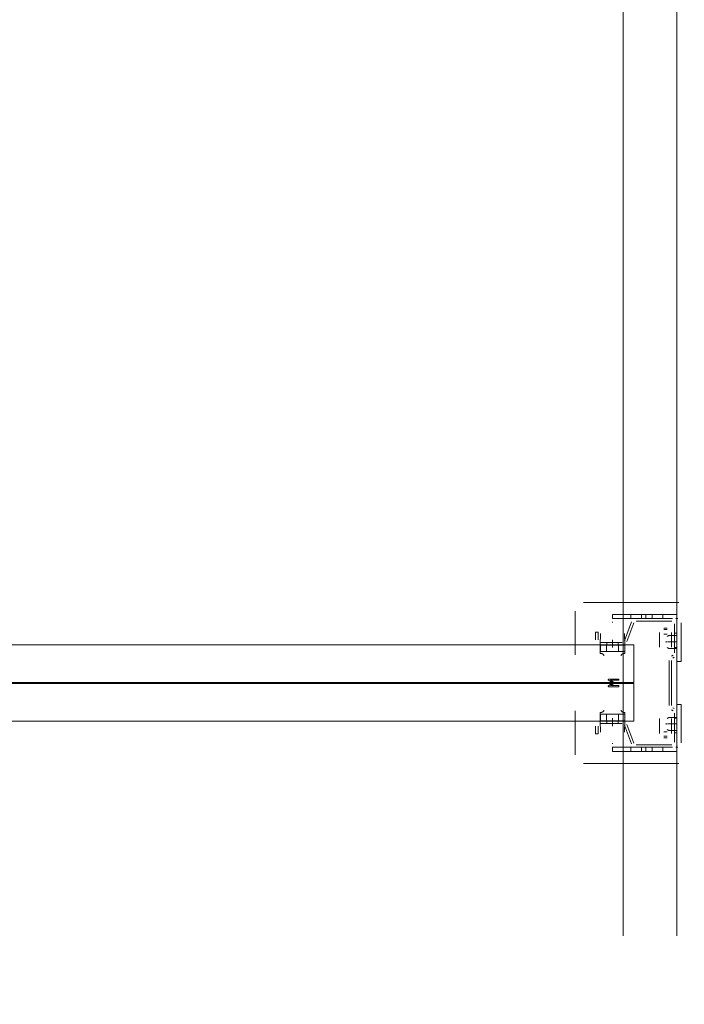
# Model space of a CAD drawing. Header units: millimetres. Extents: x -12989 to 357906, y -50379 to 30884.
# Tile 184 of 256: x 18595 to 19215, y 3251 to 4170. Entities that reach past the tile are written whole.
import ezdxf

# ---------------------------------------------------------------- set-up
doc = ezdxf.new("R2010")
doc.units = ezdxf.units.MM
doc.header["$MEASUREMENT"] = 0
doc.linetypes.add('MITTE2', pattern=[112.5, 75, -12.5, 12.5, -12.5])
doc.layers.add('Nowe_A_WYM_ZEWNETRZNE', color=7, linetype='Continuous')
for name, color, linetype, lineweight in [('Nowe_A_WYM_ZEWNETRZNE_Nr_pióra__1', 7, 'Continuous', 13), ('Nowe_A_WYM_ZEWNETRZNE_Nr_pióra__45', 7, 'Continuous', 15), ('Nowe_A_WYM_ZEWNETRZNE_Nr_pióra__85', 7, 'Continuous', 13), ('Nowe_REGAŁY_Nr_pióra__18', 9, 'Continuous', 13)]:
    doc.layers.add(name, color=color, linetype=linetype, lineweight=lineweight)
doc.styles.add('STYL_AUTOMATYCZNY_3', font='arial.ttf')
doc.dimstyles.new('STYL_AUTOMATYCZNY__1', dxfattribs={"dimtxt": 139.999998, "dimasz": 71.25, "dimexe": 0.18, "dimexo": 0.0625, "dimgap": 0, "dimtad": 1, "dimtih": 1, "dimtoh": 1, "dimdec": 0, "dimlfac": 0.1, "dimzin": 0, "dimdsep": 46, "dimtxsty": 'STYL_AUTOMATYCZNY_3', "dimblk": 'ARROWHEAD_6', "dimblk1": 'ARROWHEAD_6', "dimblk2": 'ARROWHEAD_6', "dimcen": 0.09, "dimse1": 1, "dimse2": 1, "dimclrd": 7, "dimclre": 7, "dimclrt": 7, "dimadec": 0, "dimazin": 0, "dimtfac": 1, "dimtdec": 4, "dimtmove": 0, "dimatfit": 3, "dimfxl": 0, "dimtolj": 1, "dimtzin": 0, "dimarcsym": 0})
doc.dimstyles.new('STYL_AUTOMATYCZNY__2', dxfattribs={"dimtxt": 139.999998, "dimasz": 71.25, "dimexe": 0.18, "dimexo": 0.0625, "dimgap": 0, "dimtad": 1, "dimdec": 0, "dimlfac": 0.1, "dimzin": 0, "dimdsep": 46, "dimtxsty": 'STYL_AUTOMATYCZNY_3', "dimblk": 'ARROWHEAD_6', "dimblk1": 'ARROWHEAD_6', "dimblk2": 'ARROWHEAD_6', "dimcen": 0.09, "dimse1": 1, "dimse2": 1, "dimclrd": 7, "dimclre": 7, "dimclrt": 7, "dimadec": 0, "dimazin": 0, "dimtfac": 1, "dimtdec": 4, "dimtmove": 0, "dimatfit": 3, "dimfxl": 0, "dimtolj": 1, "dimtzin": 0, "dimarcsym": 0})

# ---------------------------------------------------------------- blocks, each defined once
blk = doc.blocks.new('*D308')
at = {"layer": 'Nowe_A_WYM_ZEWNETRZNE_Nr_pióra__45', "color": 7, "linetype": 'Continuous', "lineweight": 15}
for p, q in [((37171.6, 187.5), (37246.6, 112.5)), ((37171.6, 37.5), (37246.6, -37.5))]:
    blk.add_line(p, q, dxfattribs=at)
at = {"layer": 'Nowe_A_WYM_ZEWNETRZNE_Nr_pióra__85', "color": 7, "linetype": 'Continuous', "lineweight": 13}
for p, q in [((37209.1, 150), (37209.1, 14850)), ((37279.42, 150), (37138.79, 150)), ((37209.1, 0), (37209.1, 150)), ((37279.42, 0), (37138.79, 0)), ((37209.1, -56.25), (37209.1, 0))]:
    blk.add_line(p, q, dxfattribs=at)
at = {"layer": 'Nowe_A_WYM_ZEWNETRZNE_Nr_pióra__1', "color": 7, "lineweight": 13, "insert": (37181.1, -251.06), "char_height": 140, "attachment_point": 7, "rotation": 90, "style": 'STYL_AUTOMATYCZNY_3'}
blk.add_mtext('\\A1;{\\pql;\\fArial|b0|i0|c238|p0;\\W1.000000;15}', dxfattribs=at)
blk = doc.blocks.new('ARROWHEAD_6')
at = {"color": 0, "linetype": 'Continuous', "lineweight": 0}
for p, q in [((-0.5, -0.5), (0.5, 0.5)), ((0, 0), (-1, 0))]:
    blk.add_line(p, q, dxfattribs=at)
blk = doc.blocks.new('*D310')
at = {"layer": 'Nowe_A_WYM_ZEWNETRZNE_Nr_pióra__45', "color": 7, "linetype": 'Continuous', "lineweight": 15}
for p, q in [((37171.6, 14887.5), (37246.6, 14812.5)), ((37171.6, 187.5), (37246.6, 112.5))]:
    blk.add_line(p, q, dxfattribs=at)
at = {"layer": 'Nowe_A_WYM_ZEWNETRZNE_Nr_pióra__85', "color": 7, "linetype": 'Continuous', "lineweight": 13}
for p, q in [((37209.1, 150), (37209.1, 14850)), ((37279.42, 150), (37138.79, 150)), ((37209.1, 0), (37209.1, 150))]:
    blk.add_line(p, q, dxfattribs=at)
at = {"layer": 'Nowe_A_WYM_ZEWNETRZNE_Nr_pióra__1', "color": 7, "lineweight": 13, "char_height": 140, "attachment_point": 7, "rotation": 90, "style": 'STYL_AUTOMATYCZNY_3'}
for s, insert in [('\\A1;{\\pql;\\fArial|b0|i0|c238|p0;\\W1.000000;15}', (37181.1, 14598.94)), ('\\A1;{\\pql;\\fArial|b0|i0|c238|p0;\\W1.000000;1\xa0470}', (37181.1, 7152.98))]:
    blk.add_mtext(s, dxfattribs=dict(at, insert=insert))
blk = doc.blocks.new('*D311')
at = {"layer": 'Nowe_A_WYM_ZEWNETRZNE_Nr_pióra__45', "color": 7, "linetype": 'Continuous', "lineweight": 15}
blk.add_line((37171.6, 14887.5), (37246.6, 14812.5), dxfattribs=at)
at = {"layer": 'Nowe_A_WYM_ZEWNETRZNE_Nr_pióra__85', "color": 7, "linetype": 'Continuous', "lineweight": 13}
blk.add_line((37209.1, 150), (37209.1, 14850), dxfattribs=at)
blk = doc.blocks.new('*D312')
at = {"layer": 'Nowe_A_WYM_ZEWNETRZNE_Nr_pióra__45', "color": 7, "linetype": 'Continuous', "lineweight": 15}
for p, q in [((37246.6, 14962.5), (37171.6, 15037.5)), ((37171.6, 14887.5), (37246.6, 14812.5))]:
    blk.add_line(p, q, dxfattribs=at)
at = {"layer": 'Nowe_A_WYM_ZEWNETRZNE_Nr_pióra__85', "color": 7, "linetype": 'Continuous', "lineweight": 13}
for p, q in [((37209.1, 15000), (37209.1, 15056.25)), ((37279.42, 15000), (37138.79, 15000)), ((37209.1, 14850), (37209.1, 15000)), ((37279.42, 14850), (37138.79, 14850)), ((37209.1, 150), (37209.1, 14850))]:
    blk.add_line(p, q, dxfattribs=at)
blk = doc.blocks.new('*D325')
at = {"layer": 'Nowe_A_WYM_ZEWNETRZNE_Nr_pióra__45', "color": 7, "linetype": 'Continuous', "lineweight": 15}
for p, q in [((5753.24, -1542.08), (5678.24, -1617.08)), ((36387.5, -1542.08), (36312.5, -1617.08))]:
    blk.add_line(p, q, dxfattribs=at)
at = {"layer": 'Nowe_A_WYM_ZEWNETRZNE_Nr_pióra__85', "color": 7, "linetype": 'Continuous', "lineweight": 13}
for p, q in [((5715.74, -1649.9), (5715.74, -1509.27)), ((36350, -1649.9), (36350, -1509.27)), ((5715.74, -1579.58), (36350, -1579.58))]:
    blk.add_line(p, q, dxfattribs=at)
at = {"layer": 'Nowe_A_WYM_ZEWNETRZNE_Nr_pióra__1', "color": 7, "lineweight": 13, "char_height": 140, "attachment_point": 7, "style": 'STYL_AUTOMATYCZNY_3'}
for s, insert in [('\\A1;{\\pql;\\fArial|b0|i0|c238|p0;\\W1.000000;3\xa0063}', (20685.85, -1551.58)), ('\\A1;{\\pql;\\fArial|b0|i0|c238|p0;\\W1.000000;15}', (36098.94, -1551.58))]:
    blk.add_mtext(s, dxfattribs=dict(at, insert=insert))
blk = doc.blocks.new('*D327')
at = {"layer": 'Nowe_A_WYM_ZEWNETRZNE_Nr_pióra__45', "color": 7, "linetype": 'Continuous', "lineweight": 15}
for p, q in [((36387.5, -1542.08), (36312.5, -1617.08)), ((36462.5, -1617.08), (36537.5, -1542.08))]:
    blk.add_line(p, q, dxfattribs=at)
at = {"layer": 'Nowe_A_WYM_ZEWNETRZNE_Nr_pióra__85', "color": 7, "linetype": 'Continuous', "lineweight": 13}
for p, q in [((36350, -1649.9), (36350, -1509.27)), ((36500, -1649.9), (36500, -1509.27)), ((5715.74, -1579.58), (36350, -1579.58)), ((36350, -1579.58), (36500, -1579.58)), ((36500, -1579.58), (36556.25, -1579.58))]:
    blk.add_line(p, q, dxfattribs=at)

msp = doc.modelspace()

# ---------------------------------------------------------------- linework, layer by layer
at = {"layer": 'Nowe_REGAŁY_Nr_pióra__18', "color": 9, "linetype": 'Continuous', "lineweight": 13}
for p, q in [((19158, 3314.99), (19158, 5706.99)), ((19208, 3314.99), (19208, 5706.99)), ((19121, 3625.99), (19210, 3625.99)), ((19121, 3625.99), (19210, 3625.99)), ((19113, 3577.14), (19113, 3617.99)), ((19113, 3577.14), (19113, 3617.99)), ((19208, 3614.99), (19148, 3614.99)), ((19148, 3610.99), (19148, 3614.99)), ((19148, 3610.99), (19204, 3610.99)), ((19165, 3610.99), (19165, 3614.99)), ((19170.13, 3610.99), (19203.25, 3610.99)), ((19170.13, 3610.99), (19203.25, 3610.99)), ((19175, 3610.99), (19175, 3614.99)), ((19179, 3610.99), (19179, 3614.99)), ((19185, 3610.99), (19185, 3614.99)), ((19195, 3610.99), (19195, 3614.99)), ((19207.1, 3610.99), (19208.9, 3610.99)), ((19207.1, 3610.99), (19208.9, 3610.99)), ((19208, 3610.09), (19208, 3611.89)), ((19208, 3610.09), (19208, 3611.89)), ((19147.77, 3607.54), (19148.23, 3607.54)), ((19147.77, 3607.54), (19148.23, 3607.54)), ((19159.3, 3590.38), (19165.66, 3607.86)), ((19159.3, 3590.38), (19165.66, 3607.86)), ((19167.78, 3607.09), (19161.41, 3589.61)), ((19167.78, 3607.09), (19161.41, 3589.61)), ((19203.25, 3608.74), (19170.13, 3608.74)), ((19203.25, 3608.74), (19170.13, 3608.74)), ((19195.9, 3602.11), (19199.1, 3602.11)), ((19195.9, 3602.11), (19199.1, 3602.11)), ((19196, 3600.74), (19199, 3600.74)), ((19196, 3600.74), (19199, 3600.74)), ((19205.75, 3579.03), (19205.75, 3606.24)), ((19205.75, 3579.03), (19205.75, 3606.24)), ((19208, 3606.99), (19208, 3570.99)), ((19208, 3606.24), (19208, 3579.03)), ((19208, 3606.24), (19208, 3579.03)), ((19212, 3570.99), (19212, 3606.99)), ((19132.25, 3598.49), (19134.5, 3598.49)), ((19132.25, 3591.24), (19132.25, 3598.49)), ((19132.25, 3598.49), (19134.5, 3598.49)), ((19132.25, 3591.24), (19132.25, 3598.49)), ((19134.5, 3598.49), (19134.5, 3591.24)), ((19134.5, 3598.49), (19134.5, 3591.24)), ((19136.5, 3586.25), (19136.88, 3597.02)), ((19136.5, 3586.25), (19136.88, 3597.02)), ((19159.12, 3597.02), (19159.5, 3586.25)), ((19159.12, 3597.02), (19159.5, 3586.25)), ((19191.9, 3585.91), (19191.9, 3598.11)), ((19191.9, 3585.91), (19191.9, 3598.11)), ((19192, 3597.91), (19192, 3593.67)), ((19192, 3597.91), (19192, 3593.67)), ((19192, 3587.09), (19192, 3593.67)), ((19192, 3587.09), (19192, 3593.67)), ((19196, 3596.5), (19199, 3596.5)), ((19196, 3596.5), (19199, 3596.5)), ((19199.08, 3594.3), (19200.45, 3595.29)), ((19208, 3595.29), (19200.45, 3595.29)), ((19203, 3593.67), (19203, 3597.91)), ((19203, 3593.67), (19203, 3597.91)), ((19203, 3593.67), (19203, 3587.09)), ((19203, 3593.67), (19203, 3587.09)), ((19203.1, 3598.11), (19203.1, 3585.91)), ((19203.1, 3598.11), (19203.1, 3585.91)), ((19205.75, 3597.49), (19208, 3597.49)), ((19205.75, 3597.49), (19208, 3597.49)), ((19136.49, 3579.74), (19136.49, 3586.25)), ((19136.49, 3586.25), (19136.5, 3586.25)), ((19136.49, 3579.74), (19136.49, 3586.25)), ((19136.49, 3586.25), (19136.5, 3586.25)), ((19136.53, 3582.01), (19136.53, 3578.55)), ((19136.53, 3582.01), (19136.53, 3578.55)), ((19136.64, 3580.45), (19136.64, 3586.25)), ((19137.05, 3586.25), (19136.64, 3586.25)), ((19136.64, 3580.45), (19136.64, 3586.25)), ((19137.05, 3586.25), (19136.64, 3586.25)), ((19137, 3588.74), (19156.95, 3588.74)), ((19137, 3588.74), (19156.95, 3588.74)), ((19156.95, 3586.49), (19137, 3586.49)), ((19156.95, 3586.49), (19137, 3586.49)), ((19137.05, 3586.25), (19147.94, 3586.25)), ((19137.05, 3586.25), (19147.94, 3586.25)), ((19142.5, 3586.25), (19142.5, 3580.25)), ((19142.5, 3586.25), (19142.5, 3580.25)), ((19142.85, 3586.49), (19142.85, 3588.74)), ((19142.85, 3586.49), (19142.85, 3588.74)), ((19148.06, 3586.25), (19147.94, 3586.25)), ((19148.06, 3586.25), (19147.94, 3586.25)), ((19148.06, 3586.25), (19158.95, 3586.25)), ((19148.06, 3586.25), (19158.95, 3586.25)), ((19153.15, 3586.49), (19153.15, 3588.74)), ((19153.15, 3586.49), (19153.15, 3588.74)), ((19153.5, 3586.25), (19153.5, 3580.25)), ((19153.5, 3586.25), (19153.5, 3580.25)), ((19159.36, 3586.25), (19158.95, 3586.25)), ((19159.36, 3586.25), (19158.95, 3586.25)), ((19159.36, 3586.25), (19159.36, 3580.45)), ((19159.36, 3586.25), (19159.36, 3580.45)), ((19159.47, 3578.56), (19159.47, 3582.02)), ((19159.47, 3578.56), (19159.47, 3582.02)), ((19159.5, 3586.25), (19159.51, 3586.25)), ((19159.5, 3586.25), (19159.51, 3586.25)), ((19159.51, 3586.25), (19159.51, 3579.75)), ((19159.51, 3586.25), (19159.51, 3579.75)), ((19191.99, 3585.91), (19191.9, 3585.91)), ((19191.99, 3585.91), (19191.9, 3585.91)), ((19191.99, 3584.25), (19191.99, 3585.91)), ((19191.99, 3584.25), (19191.99, 3585.91)), ((19192, 3584.25), (19191.99, 3584.25)), ((19192, 3584.25), (19191.99, 3584.25)), ((19192, 3584.26), (19192, 3587.09)), ((19192, 3584.26), (19192, 3587.09)), ((19192, 3584.26), (19192, 3584.25)), ((19192, 3584.26), (19192, 3584.25)), ((19198.13, 3589.88), (19198.13, 3588.6)), ((19200.45, 3583.19), (19199.08, 3584.18)), ((19208.03, 3589.24), (19199.18, 3589.24)), ((19208, 3583.19), (19200.45, 3583.19)), ((19203, 3584.26), (19203, 3587.09)), ((19203, 3584.26), (19203, 3587.09)), ((19203, 3584.25), (19203, 3584.26)), ((19203, 3584.25), (19203, 3584.26)), ((19203.01, 3584.25), (19203, 3584.25)), ((19203.01, 3584.25), (19203, 3584.25)), ((19203.01, 3585.91), (19203.01, 3584.25)), ((19203.1, 3585.91), (19203.01, 3585.91)), ((19203.01, 3585.91), (19203.01, 3584.25)), ((19203.1, 3585.91), (19203.01, 3585.91)), ((19208, 3583.99), (19205.75, 3583.99)), ((19208, 3583.99), (19205.75, 3583.99)), ((19208, 3583.49), (19205.75, 3583.49)), ((19208, 3583.49), (19205.75, 3583.49)), ((19137.05, 3580.25), (19136.64, 3580.25)), ((19137.05, 3580.25), (19136.64, 3580.25)), ((19147.94, 3580.25), (19137.05, 3580.25)), ((19147.94, 3580.25), (19137.05, 3580.25)), ((19148.06, 3580.25), (19147.94, 3580.25)), ((19148.06, 3580.25), (19147.94, 3580.25)), ((19158.95, 3580.25), (19148.06, 3580.25)), ((19158.95, 3580.25), (19148.06, 3580.25)), ((19159.36, 3580.25), (19158.95, 3580.25)), ((19159.36, 3580.25), (19158.95, 3580.25)), ((19203.13, 3576.07), (19204.5, 3576.87)), ((19203.13, 3576.07), (19204.5, 3576.87)), ((19205.63, 3574.92), (19204.25, 3574.12)), ((19205.63, 3574.92), (19204.25, 3574.12)), ((19200.75, 3530.02), (19200.75, 3571.96)), ((19200.75, 3530.02), (19200.75, 3571.96)), ((19203, 3571.96), (19203, 3530.02)), ((19203, 3571.96), (19203, 3530.02)), ((19212, 3570.99), (19208, 3570.99)), ((19144.5, 3554.49), (19153.5, 3554.49)), ((19144.5, 3554.49), (19153.5, 3554.49)), ((19148.09, 3550.99), (19144.22, 3553.56)), ((19148.09, 3550.99), (19144.22, 3553.56)), ((19144.25, 3548.43), (19148.09, 3550.99)), ((19144.25, 3548.43), (19148.09, 3550.99)), ((19153.5, 3547.49), (19144.5, 3547.49)), ((19153.5, 3547.49), (19144.5, 3547.49)), ((19146.14, 3553.48), (19149.19, 3551.45)), ((19153.5, 3553.48), (19146.14, 3553.48)), ((19146.14, 3553.48), (19149.19, 3551.45)), ((19153.5, 3553.48), (19146.14, 3553.48)), ((19149.19, 3550.52), (19146.14, 3548.49)), ((19149.19, 3550.52), (19146.14, 3548.49)), ((19146.14, 3548.49), (19153.5, 3548.49)), ((19146.14, 3548.49), (19153.5, 3548.49)), ((19204.25, 3527.85), (19205.63, 3527.06)), ((19204.25, 3527.85), (19205.63, 3527.06)), ((19208, 3494.99), (19208, 3530.99)), ((19212, 3530.99), (19208, 3530.99)), ((19212, 3530.99), (19212, 3494.99)), ((19113, 3483.99), (19113, 3524.84)), ((19113, 3483.99), (19113, 3524.84)), ((19136.49, 3515.73), (19136.49, 3522.24)), ((19136.49, 3515.73), (19136.49, 3522.24)), ((19136.64, 3521.73), (19136.64, 3515.73)), ((19137.05, 3521.73), (19136.64, 3521.73)), ((19136.64, 3521.73), (19136.64, 3515.73)), ((19137.05, 3521.73), (19136.64, 3521.73)), ((19137.05, 3521.73), (19147.94, 3521.73)), ((19137.05, 3521.73), (19147.94, 3521.73)), ((19142.5, 3515.73), (19142.5, 3521.73)), ((19142.5, 3515.73), (19142.5, 3521.73)), ((19148.06, 3521.73), (19147.94, 3521.73)), ((19148.06, 3521.73), (19147.94, 3521.73)), ((19148.06, 3521.73), (19158.95, 3521.73)), ((19148.06, 3521.73), (19158.95, 3521.73)), ((19153.5, 3515.73), (19153.5, 3521.73)), ((19153.5, 3515.73), (19153.5, 3521.73)), ((19159.36, 3521.73), (19158.95, 3521.73)), ((19159.36, 3521.73), (19158.95, 3521.73)), ((19159.36, 3521.53), (19159.36, 3515.73)), ((19159.36, 3521.53), (19159.36, 3515.73)), ((19159.47, 3519.96), (19159.47, 3523.42)), ((19159.47, 3519.96), (19159.47, 3523.42)), ((19159.51, 3522.23), (19159.51, 3515.73)), ((19159.51, 3522.23), (19159.51, 3515.73)), ((19191.99, 3516.06), (19191.99, 3517.73)), ((19191.99, 3517.73), (19192, 3517.73)), ((19191.99, 3516.06), (19191.99, 3517.73)), ((19191.99, 3517.73), (19192, 3517.73)), ((19192, 3517.73), (19192, 3517.72)), ((19192, 3517.73), (19192, 3517.72)), ((19192, 3517.72), (19192, 3514.89)), ((19192, 3517.72), (19192, 3514.89)), ((19200.45, 3518.79), (19199.08, 3517.8)), ((19208, 3518.79), (19200.45, 3518.79)), ((19203, 3517.73), (19203.01, 3517.73)), ((19203, 3517.72), (19203, 3517.73)), ((19203, 3517.73), (19203.01, 3517.73)), ((19203, 3517.72), (19203, 3517.73)), ((19203, 3517.72), (19203, 3514.89)), ((19203, 3517.72), (19203, 3514.89)), ((19203.01, 3517.73), (19203.01, 3516.06)), ((19203.01, 3517.73), (19203.01, 3516.06)), ((19204.5, 3525.11), (19203.13, 3525.91)), ((19204.5, 3525.11), (19203.13, 3525.91)), ((19205.75, 3495.74), (19205.75, 3522.95)), ((19205.75, 3495.74), (19205.75, 3522.95)), ((19205.75, 3518.49), (19208, 3518.49)), ((19205.75, 3518.49), (19208, 3518.49)), ((19205.75, 3517.99), (19208, 3517.99)), ((19205.75, 3517.99), (19208, 3517.99)), ((19208, 3522.95), (19208, 3495.74)), ((19208, 3522.95), (19208, 3495.74)), ((19132.25, 3503.49), (19132.25, 3510.74)), ((19132.25, 3503.49), (19132.25, 3510.74)), ((19134.5, 3510.74), (19134.5, 3503.49)), ((19134.5, 3510.74), (19134.5, 3503.49)), ((19136.5, 3515.73), (19136.49, 3515.73)), ((19136.5, 3515.73), (19136.49, 3515.73)), ((19136.88, 3504.96), (19136.5, 3515.73)), ((19136.88, 3504.96), (19136.5, 3515.73)), ((19137.05, 3515.73), (19136.64, 3515.73)), ((19137.05, 3515.73), (19136.64, 3515.73)), ((19137, 3515.49), (19156.95, 3515.49)), ((19137, 3515.49), (19156.95, 3515.49)), ((19156.95, 3513.24), (19137, 3513.24)), ((19156.95, 3513.24), (19137, 3513.24)), ((19147.94, 3515.73), (19137.05, 3515.73)), ((19147.94, 3515.73), (19137.05, 3515.73)), ((19142.85, 3513.24), (19142.85, 3515.49)), ((19142.85, 3513.24), (19142.85, 3515.49)), ((19148.06, 3515.73), (19147.94, 3515.73)), ((19148.06, 3515.73), (19147.94, 3515.73)), ((19158.95, 3515.73), (19148.06, 3515.73)), ((19158.95, 3515.73), (19148.06, 3515.73)), ((19153.15, 3513.24), (19153.15, 3515.49)), ((19153.15, 3513.24), (19153.15, 3515.49)), ((19159.36, 3515.73), (19158.95, 3515.73)), ((19159.36, 3515.73), (19158.95, 3515.73)), ((19159.5, 3515.73), (19159.12, 3504.96)), ((19159.5, 3515.73), (19159.12, 3504.96)), ((19165.66, 3494.11), (19159.3, 3511.59)), ((19165.66, 3494.11), (19159.3, 3511.59)), ((19159.51, 3515.73), (19159.5, 3515.73)), ((19159.51, 3515.73), (19159.5, 3515.73)), ((19161.41, 3512.36), (19167.78, 3494.88)), ((19161.41, 3512.36), (19167.78, 3494.88)), ((19191.9, 3503.86), (19191.9, 3516.06)), ((19191.9, 3516.06), (19191.99, 3516.06)), ((19191.9, 3503.86), (19191.9, 3516.06)), ((19191.9, 3516.06), (19191.99, 3516.06)), ((19192, 3514.89), (19192, 3508.31)), ((19192, 3514.89), (19192, 3508.31)), ((19192, 3508.31), (19192, 3504.06)), ((19192, 3508.31), (19192, 3504.06)), ((19198.13, 3512.1), (19198.13, 3513.38)), ((19208.03, 3512.74), (19199.18, 3512.74)), ((19203, 3508.31), (19203, 3514.89)), ((19203, 3508.31), (19203, 3514.89)), ((19203, 3504.06), (19203, 3508.31)), ((19203, 3504.06), (19203, 3508.31)), ((19203.01, 3516.06), (19203.1, 3516.06)), ((19203.01, 3516.06), (19203.1, 3516.06)), ((19203.1, 3516.06), (19203.1, 3503.86)), ((19203.1, 3516.06), (19203.1, 3503.86)), ((19134.5, 3503.49), (19132.25, 3503.49)), ((19134.5, 3503.49), (19132.25, 3503.49)), ((19199.1, 3499.86), (19195.9, 3499.86)), ((19199.1, 3499.86), (19195.9, 3499.86)), ((19196, 3505.48), (19199, 3505.48)), ((19196, 3505.48), (19199, 3505.48)), ((19196, 3501.24), (19199, 3501.24)), ((19196, 3501.24), (19199, 3501.24)), ((19199.08, 3507.68), (19200.45, 3506.69)), ((19208, 3506.69), (19200.45, 3506.69)), ((19208, 3504.49), (19205.75, 3504.49)), ((19208, 3504.49), (19205.75, 3504.49)), ((19148.23, 3494.44), (19147.77, 3494.44)), ((19148.23, 3494.44), (19147.77, 3494.44)), ((19148, 3490.99), (19204, 3490.99)), ((19148, 3490.99), (19148, 3486.99)), ((19165, 3490.99), (19165, 3486.99)), ((19170.13, 3493.24), (19203.25, 3493.24)), ((19170.13, 3493.24), (19203.25, 3493.24)), ((19203.25, 3490.99), (19170.13, 3490.99)), ((19203.25, 3490.99), (19170.13, 3490.99)), ((19175, 3490.99), (19175, 3486.99)), ((19179, 3490.99), (19179, 3486.99)), ((19185, 3490.99), (19185, 3486.99)), ((19195, 3490.99), (19195, 3486.99)), ((19207.1, 3490.99), (19208.9, 3490.99)), ((19207.1, 3490.99), (19208.9, 3490.99)), ((19208, 3490.09), (19208, 3491.89)), ((19208, 3490.09), (19208, 3491.89)), ((19208, 3486.99), (19148, 3486.99)), ((19210, 3475.99), (19121, 3475.99)), ((19210, 3475.99), (19121, 3475.99))]:
    msp.add_line(p, q, dxfattribs=at)
at = {"layer": 'Nowe_REGAŁY_Nr_pióra__18', "color": 9, "linetype": 'MITTE2', "lineweight": 13}
for p, q in [((19148, 3583.99), (19148, 3591.24)), ((19148, 3583.99), (19148, 3591.24)), ((19148, 3510.74), (19148, 3517.99)), ((19148, 3510.74), (19148, 3517.99))]:
    msp.add_line(p, q, dxfattribs=at)
at = {"layer": 'Nowe_REGAŁY_Nr_pióra__18', "color": 9, "linetype": 'Continuous', "lineweight": 13}
for points in [[(19168, 3551.49), (19168, 3586.49), (18148, 3586.49), (18148, 3551.49)], [(19168, 3551.49), (19168, 3586.49), (18148, 3586.49), (18148, 3551.49)], [(19168, 3515.49), (19168, 3550.49), (18148, 3550.49), (18148, 3515.49)], [(19168, 3515.49), (19168, 3550.49), (18148, 3550.49), (18148, 3515.49)]]:
    msp.add_lwpolyline(points, close=True, dxfattribs=at)
at = {"layer": 'Nowe_REGAŁY_Nr_pióra__18', "color": 9, "linetype": 'Continuous', "lineweight": 13, "flags": 128}
for points in [[(19136.64, 3586.25), (19136.63, 3586.22), (19136.62, 3586.18), (19136.62, 3586.12), (19136.61, 3586.05), (19136.61, 3585.96), (19136.6, 3585.86), (19136.59, 3585.74), (19136.59, 3585.61), (19136.58, 3585.46), (19136.58, 3585.3), (19136.57, 3585.13), (19136.57, 3584.94), (19136.57, 3584.73), (19136.56, 3584.51), (19136.56, 3584.28), (19136.55, 3584.04), (19136.55, 3583.78), (19136.54, 3583.51), (19136.54, 3583.23), (19136.54, 3582.94), (19136.53, 3582.64), (19136.53, 3582.33), (19136.53, 3582.01)], [(19136.64, 3586.25), (19136.63, 3586.22), (19136.62, 3586.18), (19136.62, 3586.12), (19136.61, 3586.05), (19136.61, 3585.96), (19136.6, 3585.86), (19136.59, 3585.74), (19136.59, 3585.61), (19136.58, 3585.46), (19136.58, 3585.3), (19136.57, 3585.13), (19136.57, 3584.94), (19136.57, 3584.73), (19136.56, 3584.51), (19136.56, 3584.28), (19136.55, 3584.04), (19136.55, 3583.78), (19136.54, 3583.51), (19136.54, 3583.23), (19136.54, 3582.94), (19136.53, 3582.64), (19136.53, 3582.33), (19136.53, 3582.01)], [(19159.36, 3586.25), (19159.37, 3586.22), (19159.38, 3586.18), (19159.38, 3586.12), (19159.39, 3586.05), (19159.39, 3585.97), (19159.4, 3585.86), (19159.4, 3585.75), (19159.41, 3585.61), (19159.42, 3585.47), (19159.42, 3585.31), (19159.43, 3585.13), (19159.43, 3584.94), (19159.43, 3584.74), (19159.44, 3584.52), (19159.44, 3584.29), (19159.45, 3584.05), (19159.45, 3583.79), (19159.46, 3583.52), (19159.46, 3583.24), (19159.46, 3582.96), (19159.47, 3582.65), (19159.47, 3582.34), (19159.47, 3582.02)], [(19159.36, 3586.25), (19159.37, 3586.22), (19159.38, 3586.18), (19159.38, 3586.12), (19159.39, 3586.05), (19159.39, 3585.97), (19159.4, 3585.86), (19159.4, 3585.75), (19159.41, 3585.61), (19159.42, 3585.47), (19159.42, 3585.31), (19159.43, 3585.13), (19159.43, 3584.94), (19159.43, 3584.74), (19159.44, 3584.52), (19159.44, 3584.29), (19159.45, 3584.05), (19159.45, 3583.79), (19159.46, 3583.52), (19159.46, 3583.24), (19159.46, 3582.96), (19159.47, 3582.65), (19159.47, 3582.34), (19159.47, 3582.02)], [(19136.53, 3578.55), (19136.53, 3578.68), (19136.53, 3578.81), (19136.54, 3578.93), (19136.54, 3579.04), (19136.54, 3579.16), (19136.55, 3579.26), (19136.55, 3579.36), (19136.56, 3579.46), (19136.56, 3579.55), (19136.57, 3579.64), (19136.57, 3579.72), (19136.57, 3579.8), (19136.58, 3579.87), (19136.58, 3579.94), (19136.59, 3579.99), (19136.59, 3580.05), (19136.6, 3580.09), (19136.61, 3580.14), (19136.61, 3580.17), (19136.62, 3580.2), (19136.62, 3580.22), (19136.63, 3580.24), (19136.63, 3580.25)], [(19136.53, 3578.55), (19136.53, 3578.68), (19136.53, 3578.81), (19136.54, 3578.93), (19136.54, 3579.04), (19136.54, 3579.16), (19136.55, 3579.26), (19136.55, 3579.36), (19136.56, 3579.46), (19136.56, 3579.55), (19136.57, 3579.64), (19136.57, 3579.72), (19136.57, 3579.8), (19136.58, 3579.87), (19136.58, 3579.94), (19136.59, 3579.99), (19136.59, 3580.05), (19136.6, 3580.09), (19136.61, 3580.14), (19136.61, 3580.17), (19136.62, 3580.2), (19136.62, 3580.22), (19136.63, 3580.24), (19136.63, 3580.25)], [(19136.53, 3578.55), (19136.75, 3578.55), (19136.98, 3578.53), (19137.2, 3578.51), (19137.42, 3578.48), (19137.64, 3578.44), (19137.85, 3578.39), (19138.06, 3578.33), (19138.26, 3578.27), (19138.45, 3578.2), (19138.63, 3578.11), (19138.81, 3578.02), (19138.97, 3577.92), (19139.13, 3577.82), (19139.27, 3577.7), (19139.4, 3577.58), (19139.52, 3577.45), (19139.63, 3577.32), (19139.72, 3577.18), (19139.8, 3577.03), (19139.87, 3576.88), (19139.92, 3576.72), (19139.96, 3576.57), (19139.98, 3576.41), (19139.99, 3576.25)], [(19136.53, 3578.55), (19136.75, 3578.55), (19136.98, 3578.53), (19137.2, 3578.51), (19137.42, 3578.48), (19137.64, 3578.44), (19137.85, 3578.39), (19138.06, 3578.33), (19138.26, 3578.27), (19138.45, 3578.2), (19138.63, 3578.11), (19138.81, 3578.02), (19138.97, 3577.92), (19139.13, 3577.82), (19139.27, 3577.7), (19139.4, 3577.58), (19139.52, 3577.45), (19139.63, 3577.32), (19139.72, 3577.18), (19139.8, 3577.03), (19139.87, 3576.88), (19139.92, 3576.72), (19139.96, 3576.57), (19139.98, 3576.41), (19139.99, 3576.25)], [(19156, 3576.25), (19156.01, 3576.41), (19156.03, 3576.57), (19156.07, 3576.73), (19156.12, 3576.88), (19156.18, 3577.03), (19156.26, 3577.18), (19156.36, 3577.32), (19156.46, 3577.46), (19156.58, 3577.59), (19156.72, 3577.71), (19156.86, 3577.82), (19157.02, 3577.93), (19157.18, 3578.03), (19157.36, 3578.12), (19157.54, 3578.2), (19157.74, 3578.28), (19157.94, 3578.34), (19158.14, 3578.4), (19158.36, 3578.45), (19158.57, 3578.49), (19158.79, 3578.52), (19159.02, 3578.54), (19159.25, 3578.55), (19159.47, 3578.56)], [(19156, 3576.25), (19156.01, 3576.41), (19156.03, 3576.57), (19156.07, 3576.73), (19156.12, 3576.88), (19156.18, 3577.03), (19156.26, 3577.18), (19156.36, 3577.32), (19156.46, 3577.46), (19156.58, 3577.59), (19156.72, 3577.71), (19156.86, 3577.82), (19157.02, 3577.93), (19157.18, 3578.03), (19157.36, 3578.12), (19157.54, 3578.2), (19157.74, 3578.28), (19157.94, 3578.34), (19158.14, 3578.4), (19158.36, 3578.45), (19158.57, 3578.49), (19158.79, 3578.52), (19159.02, 3578.54), (19159.25, 3578.55), (19159.47, 3578.56)], [(19159.47, 3578.56), (19159.47, 3578.69), (19159.47, 3578.81), (19159.46, 3578.93), (19159.46, 3579.05), (19159.46, 3579.16), (19159.45, 3579.27), (19159.45, 3579.37), (19159.44, 3579.47), (19159.44, 3579.56), (19159.43, 3579.64), (19159.43, 3579.73), (19159.43, 3579.8), (19159.42, 3579.87), (19159.42, 3579.94), (19159.41, 3580), (19159.4, 3580.05), (19159.4, 3580.1), (19159.39, 3580.14), (19159.39, 3580.17), (19159.38, 3580.2), (19159.38, 3580.22), (19159.37, 3580.24), (19159.37, 3580.25)], [(19159.47, 3578.56), (19159.47, 3578.69), (19159.47, 3578.81), (19159.46, 3578.93), (19159.46, 3579.05), (19159.46, 3579.16), (19159.45, 3579.27), (19159.45, 3579.37), (19159.44, 3579.47), (19159.44, 3579.56), (19159.43, 3579.64), (19159.43, 3579.73), (19159.43, 3579.8), (19159.42, 3579.87), (19159.42, 3579.94), (19159.41, 3580), (19159.4, 3580.05), (19159.4, 3580.1), (19159.39, 3580.14), (19159.39, 3580.17), (19159.38, 3580.2), (19159.38, 3580.22), (19159.37, 3580.24), (19159.37, 3580.25)], [(19144, 3553.99), (19144, 3554.03), (19144, 3554.07), (19144.01, 3554.1), (19144.01, 3554.14), (19144.02, 3554.17), (19144.03, 3554.2), (19144.04, 3554.24), (19144.06, 3554.26), (19144.07, 3554.29), (19144.09, 3554.32), (19144.11, 3554.34), (19144.13, 3554.36), (19144.15, 3554.38), (19144.17, 3554.4), (19144.2, 3554.42), (19144.22, 3554.43), (19144.25, 3554.44), (19144.28, 3554.46), (19144.31, 3554.46), (19144.35, 3554.47), (19144.38, 3554.48), (19144.42, 3554.48), (19144.46, 3554.49), (19144.5, 3554.49)], [(19144, 3553.99), (19144, 3554.03), (19144, 3554.07), (19144.01, 3554.1), (19144.01, 3554.14), (19144.02, 3554.17), (19144.03, 3554.2), (19144.04, 3554.24), (19144.06, 3554.26), (19144.07, 3554.29), (19144.09, 3554.32), (19144.11, 3554.34), (19144.13, 3554.36), (19144.15, 3554.38), (19144.17, 3554.4), (19144.2, 3554.42), (19144.22, 3554.43), (19144.25, 3554.44), (19144.28, 3554.46), (19144.31, 3554.46), (19144.35, 3554.47), (19144.38, 3554.48), (19144.42, 3554.48), (19144.46, 3554.49), (19144.5, 3554.49)], [(19153.5, 3554.49), (19153.54, 3554.49), (19153.58, 3554.48), (19153.62, 3554.48), (19153.65, 3554.47), (19153.69, 3554.46), (19153.72, 3554.46), (19153.75, 3554.44), (19153.78, 3554.43), (19153.8, 3554.42), (19153.83, 3554.4), (19153.85, 3554.38), (19153.87, 3554.36), (19153.89, 3554.34), (19153.91, 3554.32), (19153.93, 3554.29), (19153.94, 3554.26), (19153.96, 3554.24), (19153.97, 3554.2), (19153.98, 3554.17), (19153.99, 3554.14), (19153.99, 3554.1), (19154, 3554.07), (19154, 3554.03), (19154, 3553.99)], [(19153.5, 3554.49), (19153.54, 3554.49), (19153.58, 3554.48), (19153.62, 3554.48), (19153.65, 3554.47), (19153.69, 3554.46), (19153.72, 3554.46), (19153.75, 3554.44), (19153.78, 3554.43), (19153.8, 3554.42), (19153.83, 3554.4), (19153.85, 3554.38), (19153.87, 3554.36), (19153.89, 3554.34), (19153.91, 3554.32), (19153.93, 3554.29), (19153.94, 3554.26), (19153.96, 3554.24), (19153.97, 3554.2), (19153.98, 3554.17), (19153.99, 3554.14), (19153.99, 3554.1), (19154, 3554.07), (19154, 3554.03), (19154, 3553.99)], [(19144.22, 3553.56), (19144.2, 3553.57), (19144.19, 3553.58), (19144.17, 3553.6), (19144.15, 3553.61), (19144.14, 3553.63), (19144.13, 3553.64), (19144.11, 3553.66), (19144.1, 3553.67), (19144.09, 3553.69), (19144.08, 3553.71), (19144.07, 3553.72), (19144.06, 3553.74), (19144.05, 3553.76), (19144.04, 3553.78), (19144.03, 3553.8), (19144.02, 3553.81), (19144.02, 3553.83), (19144.01, 3553.85), (19144.01, 3553.88), (19144.01, 3553.9), (19144, 3553.92), (19144, 3553.94), (19144, 3553.96), (19144, 3553.99)], [(19144.22, 3553.56), (19144.2, 3553.57), (19144.19, 3553.58), (19144.17, 3553.6), (19144.15, 3553.61), (19144.14, 3553.63), (19144.13, 3553.64), (19144.11, 3553.66), (19144.1, 3553.67), (19144.09, 3553.69), (19144.08, 3553.71), (19144.07, 3553.72), (19144.06, 3553.74), (19144.05, 3553.76), (19144.04, 3553.78), (19144.03, 3553.8), (19144.02, 3553.81), (19144.02, 3553.83), (19144.01, 3553.85), (19144.01, 3553.88), (19144.01, 3553.9), (19144, 3553.92), (19144, 3553.94), (19144, 3553.96), (19144, 3553.99)], [(19144, 3547.99), (19144, 3548.02), (19144, 3548.04), (19144, 3548.06), (19144.01, 3548.08), (19144.01, 3548.1), (19144.02, 3548.12), (19144.02, 3548.14), (19144.03, 3548.16), (19144.04, 3548.18), (19144.04, 3548.2), (19144.05, 3548.22), (19144.06, 3548.24), (19144.07, 3548.25), (19144.09, 3548.27), (19144.1, 3548.29), (19144.11, 3548.31), (19144.13, 3548.32), (19144.14, 3548.34), (19144.16, 3548.36), (19144.17, 3548.37), (19144.19, 3548.39), (19144.21, 3548.4), (19144.23, 3548.42), (19144.25, 3548.43)], [(19144, 3547.99), (19144, 3548.02), (19144, 3548.04), (19144, 3548.06), (19144.01, 3548.08), (19144.01, 3548.1), (19144.02, 3548.12), (19144.02, 3548.14), (19144.03, 3548.16), (19144.04, 3548.18), (19144.04, 3548.2), (19144.05, 3548.22), (19144.06, 3548.24), (19144.07, 3548.25), (19144.09, 3548.27), (19144.1, 3548.29), (19144.11, 3548.31), (19144.13, 3548.32), (19144.14, 3548.34), (19144.16, 3548.36), (19144.17, 3548.37), (19144.19, 3548.39), (19144.21, 3548.4), (19144.23, 3548.42), (19144.25, 3548.43)], [(19144.5, 3547.49), (19144.46, 3547.49), (19144.42, 3547.5), (19144.38, 3547.5), (19144.35, 3547.51), (19144.31, 3547.51), (19144.28, 3547.52), (19144.25, 3547.53), (19144.22, 3547.55), (19144.2, 3547.56), (19144.17, 3547.58), (19144.15, 3547.6), (19144.13, 3547.62), (19144.11, 3547.64), (19144.09, 3547.66), (19144.07, 3547.69), (19144.06, 3547.71), (19144.04, 3547.74), (19144.03, 3547.77), (19144.02, 3547.81), (19144.01, 3547.84), (19144.01, 3547.88), (19144, 3547.91), (19144, 3547.95), (19144, 3547.99)], [(19144.5, 3547.49), (19144.46, 3547.49), (19144.42, 3547.5), (19144.38, 3547.5), (19144.35, 3547.51), (19144.31, 3547.51), (19144.28, 3547.52), (19144.25, 3547.53), (19144.22, 3547.55), (19144.2, 3547.56), (19144.17, 3547.58), (19144.15, 3547.6), (19144.13, 3547.62), (19144.11, 3547.64), (19144.09, 3547.66), (19144.07, 3547.69), (19144.06, 3547.71), (19144.04, 3547.74), (19144.03, 3547.77), (19144.02, 3547.81), (19144.01, 3547.84), (19144.01, 3547.88), (19144, 3547.91), (19144, 3547.95), (19144, 3547.99)], [(19149.19, 3551.45), (19149.22, 3551.44), (19149.24, 3551.42), (19149.27, 3551.4), (19149.29, 3551.38), (19149.31, 3551.37), (19149.33, 3551.35), (19149.35, 3551.33), (19149.36, 3551.31), (19149.38, 3551.29), (19149.4, 3551.27), (19149.41, 3551.25), (19149.42, 3551.24), (19149.44, 3551.22), (19149.45, 3551.2), (19149.46, 3551.18), (19149.47, 3551.16), (19149.47, 3551.14), (19149.48, 3551.12), (19149.49, 3551.1), (19149.49, 3551.07), (19149.5, 3551.05), (19149.5, 3551.03), (19149.5, 3551.01), (19149.5, 3550.99)], [(19149.19, 3551.45), (19149.22, 3551.44), (19149.24, 3551.42), (19149.27, 3551.4), (19149.29, 3551.38), (19149.31, 3551.37), (19149.33, 3551.35), (19149.35, 3551.33), (19149.36, 3551.31), (19149.38, 3551.29), (19149.4, 3551.27), (19149.41, 3551.25), (19149.42, 3551.24), (19149.44, 3551.22), (19149.45, 3551.2), (19149.46, 3551.18), (19149.47, 3551.16), (19149.47, 3551.14), (19149.48, 3551.12), (19149.49, 3551.1), (19149.49, 3551.07), (19149.5, 3551.05), (19149.5, 3551.03), (19149.5, 3551.01), (19149.5, 3550.99)], [(19149.5, 3550.99), (19149.5, 3550.97), (19149.5, 3550.95), (19149.5, 3550.92), (19149.49, 3550.9), (19149.49, 3550.88), (19149.48, 3550.86), (19149.47, 3550.84), (19149.47, 3550.82), (19149.46, 3550.8), (19149.45, 3550.78), (19149.44, 3550.76), (19149.42, 3550.74), (19149.41, 3550.72), (19149.4, 3550.7), (19149.38, 3550.68), (19149.36, 3550.66), (19149.35, 3550.64), (19149.33, 3550.62), (19149.31, 3550.6), (19149.29, 3550.59), (19149.27, 3550.57), (19149.24, 3550.55), (19149.22, 3550.53), (19149.19, 3550.52)], [(19149.5, 3550.99), (19149.5, 3550.97), (19149.5, 3550.95), (19149.5, 3550.92), (19149.49, 3550.9), (19149.49, 3550.88), (19149.48, 3550.86), (19149.47, 3550.84), (19149.47, 3550.82), (19149.46, 3550.8), (19149.45, 3550.78), (19149.44, 3550.76), (19149.42, 3550.74), (19149.41, 3550.72), (19149.4, 3550.7), (19149.38, 3550.68), (19149.36, 3550.66), (19149.35, 3550.64), (19149.33, 3550.62), (19149.31, 3550.6), (19149.29, 3550.59), (19149.27, 3550.57), (19149.24, 3550.55), (19149.22, 3550.53), (19149.19, 3550.52)], [(19154, 3553.99), (19154, 3553.94), (19154, 3553.91), (19153.99, 3553.87), (19153.99, 3553.83), (19153.98, 3553.8), (19153.97, 3553.77), (19153.96, 3553.74), (19153.94, 3553.71), (19153.93, 3553.68), (19153.91, 3553.66), (19153.89, 3553.63), (19153.87, 3553.61), (19153.85, 3553.59), (19153.83, 3553.57), (19153.8, 3553.56), (19153.78, 3553.54), (19153.75, 3553.53), (19153.72, 3553.52), (19153.69, 3553.51), (19153.65, 3553.5), (19153.62, 3553.49), (19153.58, 3553.49), (19153.54, 3553.49), (19153.5, 3553.48)], [(19154, 3553.99), (19154, 3553.94), (19154, 3553.91), (19153.99, 3553.87), (19153.99, 3553.83), (19153.98, 3553.8), (19153.97, 3553.77), (19153.96, 3553.74), (19153.94, 3553.71), (19153.93, 3553.68), (19153.91, 3553.66), (19153.89, 3553.63), (19153.87, 3553.61), (19153.85, 3553.59), (19153.83, 3553.57), (19153.8, 3553.56), (19153.78, 3553.54), (19153.75, 3553.53), (19153.72, 3553.52), (19153.69, 3553.51), (19153.65, 3553.5), (19153.62, 3553.49), (19153.58, 3553.49), (19153.54, 3553.49), (19153.5, 3553.48)], [(19153.5, 3548.49), (19153.54, 3548.49), (19153.58, 3548.49), (19153.62, 3548.49), (19153.65, 3548.48), (19153.69, 3548.47), (19153.72, 3548.46), (19153.75, 3548.45), (19153.78, 3548.44), (19153.8, 3548.42), (19153.83, 3548.41), (19153.85, 3548.39), (19153.87, 3548.37), (19153.89, 3548.35), (19153.91, 3548.32), (19153.93, 3548.3), (19153.94, 3548.27), (19153.96, 3548.24), (19153.97, 3548.21), (19153.98, 3548.18), (19153.99, 3548.15), (19153.99, 3548.11), (19154, 3548.07), (19154, 3548.03), (19154, 3547.99)], [(19153.5, 3548.49), (19153.54, 3548.49), (19153.58, 3548.49), (19153.62, 3548.49), (19153.65, 3548.48), (19153.69, 3548.47), (19153.72, 3548.46), (19153.75, 3548.45), (19153.78, 3548.44), (19153.8, 3548.42), (19153.83, 3548.41), (19153.85, 3548.39), (19153.87, 3548.37), (19153.89, 3548.35), (19153.91, 3548.32), (19153.93, 3548.3), (19153.94, 3548.27), (19153.96, 3548.24), (19153.97, 3548.21), (19153.98, 3548.18), (19153.99, 3548.15), (19153.99, 3548.11), (19154, 3548.07), (19154, 3548.03), (19154, 3547.99)], [(19154, 3547.99), (19154, 3547.95), (19154, 3547.91), (19153.99, 3547.88), (19153.99, 3547.84), (19153.98, 3547.81), (19153.97, 3547.77), (19153.96, 3547.74), (19153.94, 3547.71), (19153.93, 3547.69), (19153.91, 3547.66), (19153.89, 3547.64), (19153.87, 3547.62), (19153.85, 3547.6), (19153.83, 3547.58), (19153.8, 3547.56), (19153.78, 3547.55), (19153.75, 3547.53), (19153.72, 3547.52), (19153.69, 3547.51), (19153.65, 3547.51), (19153.62, 3547.5), (19153.58, 3547.5), (19153.54, 3547.49), (19153.5, 3547.49)], [(19154, 3547.99), (19154, 3547.95), (19154, 3547.91), (19153.99, 3547.88), (19153.99, 3547.84), (19153.98, 3547.81), (19153.97, 3547.77), (19153.96, 3547.74), (19153.94, 3547.71), (19153.93, 3547.69), (19153.91, 3547.66), (19153.89, 3547.64), (19153.87, 3547.62), (19153.85, 3547.6), (19153.83, 3547.58), (19153.8, 3547.56), (19153.78, 3547.55), (19153.75, 3547.53), (19153.72, 3547.52), (19153.69, 3547.51), (19153.65, 3547.51), (19153.62, 3547.5), (19153.58, 3547.5), (19153.54, 3547.49), (19153.5, 3547.49)], [(19139.99, 3525.73), (19139.98, 3525.57), (19139.96, 3525.41), (19139.92, 3525.25), (19139.87, 3525.1), (19139.8, 3524.95), (19139.72, 3524.8), (19139.63, 3524.66), (19139.52, 3524.53), (19139.4, 3524.4), (19139.27, 3524.28), (19139.13, 3524.16), (19138.97, 3524.06), (19138.81, 3523.96), (19138.63, 3523.87), (19138.45, 3523.78), (19138.26, 3523.71), (19138.06, 3523.64), (19137.85, 3523.59), (19137.64, 3523.54), (19137.42, 3523.5), (19137.2, 3523.47), (19136.98, 3523.45), (19136.75, 3523.43), (19136.53, 3523.43)], [(19139.99, 3525.73), (19139.98, 3525.57), (19139.96, 3525.41), (19139.92, 3525.25), (19139.87, 3525.1), (19139.8, 3524.95), (19139.72, 3524.8), (19139.63, 3524.66), (19139.52, 3524.53), (19139.4, 3524.4), (19139.27, 3524.28), (19139.13, 3524.16), (19138.97, 3524.06), (19138.81, 3523.96), (19138.63, 3523.87), (19138.45, 3523.78), (19138.26, 3523.71), (19138.06, 3523.64), (19137.85, 3523.59), (19137.64, 3523.54), (19137.42, 3523.5), (19137.2, 3523.47), (19136.98, 3523.45), (19136.75, 3523.43), (19136.53, 3523.43)], [(19136.53, 3523.43), (19136.53, 3523.3), (19136.53, 3523.17), (19136.54, 3523.05), (19136.54, 3522.94), (19136.54, 3522.82), (19136.55, 3522.72), (19136.55, 3522.61), (19136.56, 3522.52), (19136.56, 3522.42), (19136.57, 3522.34), (19136.57, 3522.26), (19136.57, 3522.18), (19136.58, 3522.11), (19136.58, 3522.04), (19136.59, 3521.98), (19136.59, 3521.93), (19136.6, 3521.88), (19136.61, 3521.84), (19136.61, 3521.81), (19136.62, 3521.78), (19136.62, 3521.76), (19136.63, 3521.74), (19136.63, 3521.73)], [(19136.53, 3523.43), (19136.53, 3523.3), (19136.53, 3523.17), (19136.54, 3523.05), (19136.54, 3522.94), (19136.54, 3522.82), (19136.55, 3522.72), (19136.55, 3522.61), (19136.56, 3522.52), (19136.56, 3522.42), (19136.57, 3522.34), (19136.57, 3522.26), (19136.57, 3522.18), (19136.58, 3522.11), (19136.58, 3522.04), (19136.59, 3521.98), (19136.59, 3521.93), (19136.6, 3521.88), (19136.61, 3521.84), (19136.61, 3521.81), (19136.62, 3521.78), (19136.62, 3521.76), (19136.63, 3521.74), (19136.63, 3521.73)], [(19159.47, 3523.42), (19159.25, 3523.43), (19159.02, 3523.44), (19158.79, 3523.46), (19158.57, 3523.49), (19158.36, 3523.53), (19158.14, 3523.58), (19157.94, 3523.64), (19157.74, 3523.7), (19157.54, 3523.78), (19157.36, 3523.86), (19157.18, 3523.95), (19157.02, 3524.05), (19156.86, 3524.16), (19156.72, 3524.27), (19156.58, 3524.39), (19156.46, 3524.52), (19156.36, 3524.66), (19156.26, 3524.8), (19156.18, 3524.95), (19156.12, 3525.1), (19156.07, 3525.25), (19156.03, 3525.41), (19156.01, 3525.57), (19156, 3525.73)], [(19159.47, 3523.42), (19159.25, 3523.43), (19159.02, 3523.44), (19158.79, 3523.46), (19158.57, 3523.49), (19158.36, 3523.53), (19158.14, 3523.58), (19157.94, 3523.64), (19157.74, 3523.7), (19157.54, 3523.78), (19157.36, 3523.86), (19157.18, 3523.95), (19157.02, 3524.05), (19156.86, 3524.16), (19156.72, 3524.27), (19156.58, 3524.39), (19156.46, 3524.52), (19156.36, 3524.66), (19156.26, 3524.8), (19156.18, 3524.95), (19156.12, 3525.1), (19156.07, 3525.25), (19156.03, 3525.41), (19156.01, 3525.57), (19156, 3525.73)], [(19159.36, 3515.73), (19159.37, 3515.76), (19159.38, 3515.8), (19159.38, 3515.86), (19159.39, 3515.93), (19159.39, 3516.01), (19159.4, 3516.12), (19159.4, 3516.23), (19159.41, 3516.36), (19159.42, 3516.51), (19159.42, 3516.67), (19159.43, 3516.85), (19159.43, 3517.04), (19159.43, 3517.24), (19159.44, 3517.46), (19159.44, 3517.69), (19159.45, 3517.93), (19159.45, 3518.19), (19159.46, 3518.46), (19159.46, 3518.73), (19159.46, 3519.02), (19159.47, 3519.32), (19159.47, 3519.64), (19159.47, 3519.96)], [(19159.36, 3515.73), (19159.37, 3515.76), (19159.38, 3515.8), (19159.38, 3515.86), (19159.39, 3515.93), (19159.39, 3516.01), (19159.4, 3516.12), (19159.4, 3516.23), (19159.41, 3516.36), (19159.42, 3516.51), (19159.42, 3516.67), (19159.43, 3516.85), (19159.43, 3517.04), (19159.43, 3517.24), (19159.44, 3517.46), (19159.44, 3517.69), (19159.45, 3517.93), (19159.45, 3518.19), (19159.46, 3518.46), (19159.46, 3518.73), (19159.46, 3519.02), (19159.47, 3519.32), (19159.47, 3519.64), (19159.47, 3519.96)], [(19159.47, 3523.42), (19159.47, 3523.29), (19159.47, 3523.17), (19159.46, 3523.05), (19159.46, 3522.93), (19159.46, 3522.82), (19159.45, 3522.71), (19159.45, 3522.61), (19159.44, 3522.51), (19159.44, 3522.42), (19159.43, 3522.33), (19159.43, 3522.25), (19159.43, 3522.18), (19159.42, 3522.11), (19159.42, 3522.04), (19159.41, 3521.98), (19159.4, 3521.93), (19159.4, 3521.88), (19159.39, 3521.84), (19159.39, 3521.81), (19159.38, 3521.78), (19159.38, 3521.76), (19159.37, 3521.74), (19159.37, 3521.73)], [(19159.47, 3523.42), (19159.47, 3523.29), (19159.47, 3523.17), (19159.46, 3523.05), (19159.46, 3522.93), (19159.46, 3522.82), (19159.45, 3522.71), (19159.45, 3522.61), (19159.44, 3522.51), (19159.44, 3522.42), (19159.43, 3522.33), (19159.43, 3522.25), (19159.43, 3522.18), (19159.42, 3522.11), (19159.42, 3522.04), (19159.41, 3521.98), (19159.4, 3521.93), (19159.4, 3521.88), (19159.39, 3521.84), (19159.39, 3521.81), (19159.38, 3521.78), (19159.38, 3521.76), (19159.37, 3521.74), (19159.37, 3521.73)]]:
    msp.add_lwpolyline(points, dxfattribs=at)

# ---------------------------------------------------------------- dimensions: what is measured, and where the dimension line sits
at = {"layer": 'Nowe_A_WYM_ZEWNETRZNE', "color": 7, "linetype": 'Continuous', "lineweight": 13}
for base, p1, p2, picture, middle in [((37209.1, 15000), (18000, 14850), (18000, 15000), '*D312', (37111.1, 14705.48)), ((37209.1, 14850), (18000, 150), (36350, 14850), '*D310', (37111.1, 7393.14)), ((37209.10436141, 14850), (36350, 14850), (18000, 14850), '*D311', (37111.10436248, 14849.88141735)), ((37209.1, 150), (18000, 0), (36350, 150), '*D308', (37111.1, -144.52))]:
    dim = msp.add_linear_dim(base=base, p1=p1, p2=p2, angle=90, dimstyle='STYL_AUTOMATYCZNY__2', dxfattribs=at)
    dim.commit()
    dim.dimension.update_dxf_attribs({"geometry": picture, "text_midpoint": middle, "dimtype": 160, "text_rotation": 90})
for base, p1, p2, picture, middle in [((36350, -1579.58), (5715.74, 7500), (36350, 150), '*D325', (20926.01, -1481.58)), ((36500, -1579.58), (36350, 7500), (36500, 7500), '*D327', (36205.48, -1481.58))]:
    dim = msp.add_linear_dim(base=base, p1=p1, p2=p2, dimstyle='STYL_AUTOMATYCZNY__1', dxfattribs=at)
    dim.commit()
    dim.dimension.update_dxf_attribs({"geometry": picture, "text_midpoint": middle, "dimtype": 160})

doc.saveas('drawing.dxf')
